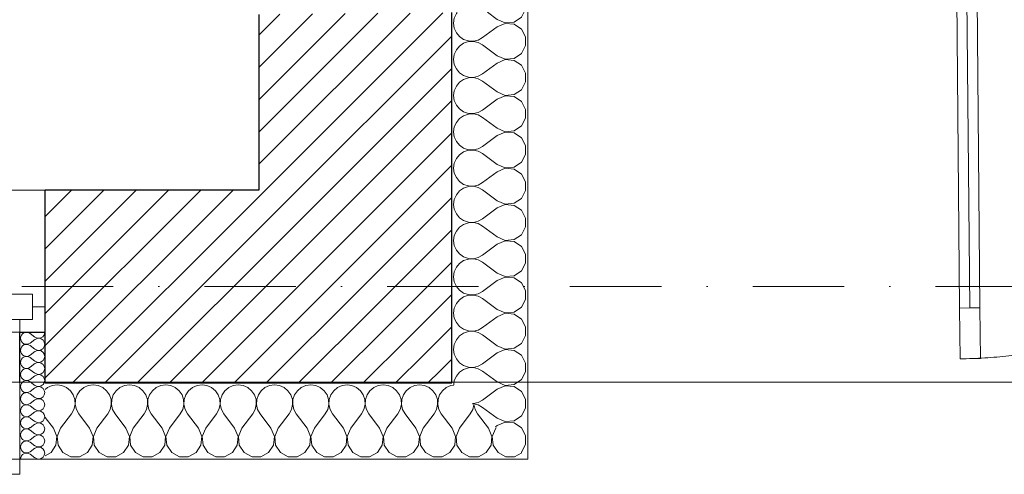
# Model space of a CAD drawing. Header units: millimetres. Extents: x 172139 to 266886, y 89525 to 138225.
# Tile 59 of 72: x 223998 to 225938, y 106825 to 107721. Entities that reach past the tile are written whole.
import ezdxf

# ---------------------------------------------------------------- set-up
doc = ezdxf.new("R2010")
doc.units = ezdxf.units.MM
doc.header["$MEASUREMENT"] = 0
for name, pattern in [('Krawędzie ukryte', [225, 175, -50]), ('Kropki i Kreski', [360, 180, -90, 0, -90]), ('Przerywana', [240, 120, -120])]:
    doc.linetypes.add(name, pattern=pattern)
for name, color, linetype in [('Drzwi ArchiCAD', 7, 'Continuous'), ('Konstrukcja - Siatki mod', 7, 'Continuous'), ('KR_INW', 7, 'Continuous'), ('NAPIS_SODON', 7, 'Continuous'), ('Okna ArchiCADa', 7, 'Continuous')]:
    doc.layers.add(name, color=color, linetype=linetype)
for name, color, linetype, lineweight in [('Drzwi ArchiCAD_Nr_pióra__1', 7, 'Continuous', 13), ('Drzwi ArchiCAD_Nr_pióra__27', 7, 'Continuous', 25), ('KR_INW_Nr_pióra__101', 252, 'Continuous', 5), ('KR_INW_Nr_pióra__27', 7, 'Continuous', 25), ('KR_INW_Nr_pióra__47', 7, 'Continuous', 15), ('NAPIS_SODON_Nr_pióra__1', 7, 'Continuous', 13), ('Okna ArchiCADa_Nr_pióra__1', 7, 'Continuous', 13), ('Okna ArchiCADa_Nr_pióra__27', 7, 'Continuous', 25)]:
    doc.layers.add(name, color=color, linetype=linetype, lineweight=lineweight)
doc.layers.add('Konstrukcja - Siatki mod_Nr_pióra__48', color=7, linetype='Continuous', lineweight=15, true_color=0xa80f02)
doc.layers.add('KR_INW_Nr_pióra__102', color=7, linetype='Continuous', lineweight=5, true_color=0xcccccc)
pattern_1 = [(45, (0, 0), (-31.819804, 31.819804), [])]

# ---------------------------------------------------------------- blocks, each defined once
blk = doc.blocks.new('Strop_1', base_point=(179225, 121523.3))
at = {"layer": 'NAPIS_SODON_Nr_pióra__1', "linetype": 'Continuous', "flags": 128}
blk.add_lwpolyline([(179225, 121523.3), (179225.9, 107003.8), (250898.3, 107008.3), (250897.4, 121527.8)], close=True, dxfattribs=at)
blk = doc.blocks.new('*X160')
at = {"layer": 'KR_INW_Nr_pióra__102', "linetype": 'Continuous'}
for p, q in [((224052.7, 106996.2), (224048.3, 106992.6)), ((224061.7, 107000.2), (224052.7, 106996.2)), ((224071.4, 107001.6), (224061.7, 107000.2)), ((224081.2, 107000.2), (224071.4, 107001.6)), ((224090.2, 106996.2), (224081.2, 107000.2)), ((224097.8, 106989.9), (224090.2, 106996.2)), ((224124.1, 106996.2), (224116.5, 106989.9)), ((224133.1, 107000.2), (224124.1, 106996.2)), ((224142.9, 107001.6), (224133.1, 107000.2)), ((224152.6, 107000.2), (224142.9, 107001.6)), ((224161.6, 106996.2), (224152.6, 107000.2)), ((224169.2, 106989.9), (224161.6, 106996.2)), ((224195.5, 106996.2), (224187.9, 106989.9)), ((224204.5, 107000.2), (224195.5, 106996.2)), ((224214.3, 107001.6), (224204.5, 107000.2)), ((224224, 107000.2), (224214.3, 107001.6)), ((224233.1, 106996.2), (224224, 107000.2)), ((224240.6, 106989.9), (224233.1, 106996.2)), ((224266.9, 106996.2), (224259.4, 106989.9)), ((224276, 107000.2), (224266.9, 106996.2)), ((224285.7, 107001.6), (224276, 107000.2)), ((224295.5, 107000.2), (224285.7, 107001.6)), ((224304.5, 106996.2), (224295.5, 107000.2)), ((224312.1, 106989.9), (224304.5, 106996.2)), ((224338.4, 106996.2), (224330.8, 106989.9)), ((224347.4, 107000.2), (224338.4, 106996.2)), ((224357.1, 107001.6), (224347.4, 107000.2)), ((224366.9, 107000.2), (224357.1, 107001.6)), ((224375.9, 106996.2), (224366.9, 107000.2)), ((224383.5, 106989.9), (224375.9, 106996.2)), ((224409.8, 106996.2), (224402.2, 106989.9)), ((224418.8, 107000.2), (224409.8, 106996.2)), ((224428.6, 107001.6), (224418.8, 107000.2)), ((224438.3, 107000.2), (224428.6, 107001.6)), ((224447.3, 106996.2), (224438.3, 107000.2)), ((224454.9, 106989.9), (224447.3, 106996.2)), ((224481.2, 106996.2), (224473.6, 106989.9)), ((224490.2, 107000.2), (224481.2, 106996.2)), ((224500, 107001.6), (224490.2, 107000.2)), ((224509.8, 107000.2), (224500, 107001.6)), ((224518.8, 106996.2), (224509.8, 107000.2)), ((224526.4, 106989.9), (224518.8, 106996.2)), ((224552.7, 106996.2), (224545.1, 106989.9)), ((224561.7, 107000.2), (224552.7, 106996.2)), ((224571.4, 107001.6), (224561.7, 107000.2)), ((224581.2, 107000.2), (224571.4, 107001.6)), ((224590.2, 106996.2), (224581.2, 107000.2)), ((224597.8, 106989.9), (224590.2, 106996.2)), ((224624.1, 106996.2), (224616.5, 106989.9)), ((224633.1, 107000.2), (224624.1, 106996.2)), ((224642.9, 107001.6), (224633.1, 107000.2)), ((224652.6, 107000.2), (224642.9, 107001.6)), ((224661.6, 106996.2), (224652.6, 107000.2)), ((224669.2, 106989.9), (224661.6, 106996.2)), ((224695.5, 106996.2), (224687.9, 106989.9)), ((224704.5, 107000.2), (224695.5, 106996.2)), ((224714.3, 107001.6), (224704.5, 107000.2)), ((224724, 107000.2), (224714.3, 107001.6)), ((224733.1, 106996.2), (224724, 107000.2)), ((224740.6, 106989.9), (224733.1, 106996.2)), ((224766.9, 106996.2), (224759.4, 106989.9)), ((224776, 107000.2), (224766.9, 106996.2)), ((224785.7, 107001.6), (224776, 107000.2)), ((224795.5, 107000.2), (224785.7, 107001.6)), ((224804.5, 106996.2), (224795.5, 107000.2)), ((224812.1, 106989.9), (224804.5, 106996.2)), ((224838.4, 106996.2), (224830.8, 106989.9)), ((224847.4, 107000.2), (224838.4, 106996.2)), ((224853.4, 107001), (224847.4, 107000.2)), ((224103.4, 106981.8), (224097.8, 106989.9)), ((224106.5, 106972.5), (224103.4, 106981.8)), ((224107, 106962.6), (224106.5, 106972.5)), ((224107.8, 106972.5), (224107.3, 106962.6)), ((224110.9, 106981.8), (224107.8, 106972.5)), ((224116.5, 106989.9), (224110.9, 106981.8)), ((224174.8, 106981.8), (224169.2, 106989.9)), ((224177.9, 106972.5), (224174.8, 106981.8)), ((224178.4, 106962.6), (224177.9, 106972.5)), ((224179.2, 106972.5), (224178.7, 106962.6)), ((224182.3, 106981.8), (224179.2, 106972.5)), ((224187.9, 106989.9), (224182.3, 106981.8)), ((224246.2, 106981.8), (224240.6, 106989.9)), ((224249.4, 106972.5), (224246.2, 106981.8)), ((224249.9, 106962.6), (224249.4, 106972.5)), ((224250.6, 106972.5), (224250.1, 106962.6)), ((224253.8, 106981.8), (224250.6, 106972.5)), ((224259.4, 106989.9), (224253.8, 106981.8)), ((224317.7, 106981.8), (224312.1, 106989.9)), ((224320.8, 106972.5), (224317.7, 106981.8)), ((224321.3, 106962.6), (224320.8, 106972.5)), ((224322.1, 106972.5), (224321.6, 106962.6)), ((224325.2, 106981.8), (224322.1, 106972.5)), ((224330.8, 106989.9), (224325.2, 106981.8)), ((224389.1, 106981.8), (224383.5, 106989.9)), ((224392.2, 106972.5), (224389.1, 106981.8)), ((224392.7, 106962.6), (224392.2, 106972.5)), ((224393.5, 106972.5), (224393, 106962.6)), ((224396.6, 106981.8), (224393.5, 106972.5)), ((224402.2, 106989.9), (224396.6, 106981.8)), ((224460.5, 106981.8), (224454.9, 106989.9)), ((224463.7, 106972.5), (224460.5, 106981.8)), ((224464.1, 106962.6), (224463.7, 106972.5)), ((224464.9, 106972.5), (224464.4, 106962.6)), ((224468.1, 106981.8), (224464.9, 106972.5)), ((224473.6, 106989.9), (224468.1, 106981.8)), ((224531.9, 106981.8), (224526.4, 106989.9)), ((224535.1, 106972.5), (224531.9, 106981.8)), ((224535.6, 106962.6), (224535.1, 106972.5)), ((224536.3, 106972.5), (224535.9, 106962.6)), ((224539.5, 106981.8), (224536.3, 106972.5)), ((224545.1, 106989.9), (224539.5, 106981.8)), ((224603.4, 106981.8), (224597.8, 106989.9)), ((224606.5, 106972.5), (224603.4, 106981.8)), ((224607, 106962.6), (224606.5, 106972.5)), ((224607.8, 106972.5), (224607.3, 106962.6)), ((224610.9, 106981.8), (224607.8, 106972.5)), ((224616.5, 106989.9), (224610.9, 106981.8)), ((224674.8, 106981.8), (224669.2, 106989.9)), ((224677.9, 106972.5), (224674.8, 106981.8)), ((224678.4, 106962.6), (224677.9, 106972.5)), ((224679.2, 106972.5), (224678.7, 106962.6)), ((224682.3, 106981.8), (224679.2, 106972.5)), ((224687.9, 106989.9), (224682.3, 106981.8)), ((224746.2, 106981.8), (224740.6, 106989.9)), ((224749.4, 106972.5), (224746.2, 106981.8)), ((224749.9, 106962.6), (224749.4, 106972.5)), ((224750.6, 106972.5), (224750.1, 106962.6)), ((224753.8, 106981.8), (224750.6, 106972.5)), ((224759.4, 106989.9), (224753.8, 106981.8)), ((224817.7, 106981.8), (224812.1, 106989.9)), ((224820.8, 106972.5), (224817.7, 106981.8)), ((224821.3, 106962.6), (224820.8, 106972.5)), ((224822.1, 106972.5), (224821.6, 106962.6)), ((224825.2, 106981.8), (224822.1, 106972.5)), ((224830.8, 106989.9), (224825.2, 106981.8)), ((224100, 106944.4), (224104.8, 106953.1)), ((224104.8, 106953.1), (224107, 106962.6)), ((224107.3, 106962.6), (224109.5, 106953.1)), ((224109.5, 106953.1), (224114.3, 106944.4)), ((224171.4, 106944.4), (224176.2, 106953.1)), ((224176.2, 106953.1), (224178.4, 106962.6)), ((224178.7, 106962.6), (224180.9, 106953.1)), ((224180.9, 106953.1), (224185.7, 106944.4)), ((224242.9, 106944.4), (224247.6, 106953.1)), ((224247.6, 106953.1), (224249.9, 106962.6)), ((224250.1, 106962.6), (224252.4, 106953.1)), ((224252.4, 106953.1), (224257.1, 106944.4)), ((224314.3, 106944.4), (224319.1, 106953.1)), ((224319.1, 106953.1), (224321.3, 106962.6)), ((224321.6, 106962.6), (224323.8, 106953.1)), ((224323.8, 106953.1), (224328.6, 106944.4)), ((224385.7, 106944.4), (224390.5, 106953.1)), ((224390.5, 106953.1), (224392.7, 106962.6)), ((224393, 106962.6), (224395.2, 106953.1)), ((224395.2, 106953.1), (224400, 106944.4)), ((224457.1, 106944.4), (224461.9, 106953.1)), ((224461.9, 106953.1), (224464.1, 106962.6)), ((224464.4, 106962.6), (224466.7, 106953.1)), ((224466.7, 106953.1), (224471.4, 106944.4)), ((224528.6, 106944.4), (224533.3, 106953.1)), ((224533.3, 106953.1), (224535.6, 106962.6)), ((224535.9, 106962.6), (224538.1, 106953.1)), ((224538.1, 106953.1), (224542.9, 106944.4)), ((224600, 106944.4), (224604.8, 106953.1)), ((224604.8, 106953.1), (224607, 106962.6)), ((224607.3, 106962.6), (224609.5, 106953.1)), ((224609.5, 106953.1), (224614.3, 106944.4)), ((224671.4, 106944.4), (224676.2, 106953.1)), ((224676.2, 106953.1), (224678.4, 106962.6)), ((224678.7, 106962.6), (224680.9, 106953.1)), ((224680.9, 106953.1), (224685.7, 106944.4)), ((224742.9, 106944.4), (224747.6, 106953.1)), ((224747.6, 106953.1), (224749.9, 106962.6)), ((224750.1, 106962.6), (224752.4, 106953.1)), ((224752.4, 106953.1), (224757.1, 106944.4)), ((224814.3, 106944.4), (224819.1, 106953.1)), ((224819.1, 106953.1), (224821.3, 106962.6)), ((224821.6, 106962.6), (224823.8, 106953.1)), ((224823.8, 106953.1), (224828.6, 106944.4)), ((224885.7, 106944.4), (224890.5, 106953.1)), ((224890.5, 106953.1), (224892.5, 106961.9)), ((224893.4, 106961), (224895.2, 106953.1)), ((224895.2, 106953.1), (224900, 106944.4)), ((224064.3, 106915.9), (224048.3, 106937.2)), ((224078.6, 106915.9), (224100, 106944.4)), ((224135.7, 106915.9), (224114.3, 106944.4)), ((224150, 106915.9), (224171.4, 106944.4)), ((224207.1, 106915.9), (224185.7, 106944.4)), ((224221.4, 106915.9), (224242.9, 106944.4)), ((224278.6, 106915.9), (224257.1, 106944.4)), ((224292.9, 106915.9), (224314.3, 106944.4)), ((224350, 106915.9), (224328.6, 106944.4)), ((224364.3, 106915.9), (224385.7, 106944.4)), ((224421.4, 106915.9), (224400, 106944.4)), ((224435.7, 106915.9), (224457.1, 106944.4)), ((224492.9, 106915.9), (224471.4, 106944.4)), ((224507.1, 106915.9), (224528.6, 106944.4)), ((224564.3, 106915.9), (224542.9, 106944.4)), ((224578.6, 106915.9), (224600, 106944.4)), ((224635.7, 106915.9), (224614.3, 106944.4)), ((224650, 106915.9), (224671.4, 106944.4)), ((224707.1, 106915.9), (224685.7, 106944.4)), ((224721.4, 106915.9), (224742.9, 106944.4)), ((224778.6, 106915.9), (224757.1, 106944.4)), ((224792.9, 106915.9), (224814.3, 106944.4)), ((224850, 106915.9), (224828.6, 106944.4)), ((224864.3, 106915.9), (224885.7, 106944.4)), ((224921.4, 106915.9), (224900, 106944.4)), ((224071, 106899.8), (224064.3, 106915.9)), ((224078.6, 106915.9), (224071.8, 106899.8)), ((224142.4, 106899.8), (224135.7, 106915.9)), ((224150, 106915.9), (224143.3, 106899.8)), ((224213.9, 106899.8), (224207.1, 106915.9)), ((224221.4, 106915.9), (224214.7, 106899.8)), ((224285.3, 106899.8), (224278.6, 106915.9)), ((224292.9, 106915.9), (224286.1, 106899.8)), ((224356.7, 106899.8), (224350, 106915.9)), ((224364.3, 106915.9), (224357.6, 106899.8)), ((224428.2, 106899.8), (224421.4, 106915.9)), ((224435.7, 106915.9), (224429, 106899.8)), ((224499.6, 106899.8), (224492.9, 106915.9)), ((224507.1, 106915.9), (224500.4, 106899.8)), ((224571, 106899.8), (224564.3, 106915.9)), ((224578.6, 106915.9), (224571.8, 106899.8)), ((224642.4, 106899.8), (224635.7, 106915.9)), ((224650, 106915.9), (224643.3, 106899.8)), ((224713.9, 106899.8), (224707.1, 106915.9)), ((224721.4, 106915.9), (224714.7, 106899.8)), ((224785.3, 106899.8), (224778.6, 106915.9)), ((224792.9, 106915.9), (224786.1, 106899.8)), ((224856.7, 106899.8), (224850, 106915.9)), ((224864.3, 106915.9), (224857.6, 106899.8)), ((224928.2, 106899.8), (224921.4, 106915.9)), ((224935.7, 106915.9), (224929, 106899.8)), ((224935.7, 106915.9), (224936.9, 106917.5)), ((224069.4, 106882.5), (224071, 106899.8)), ((224071.8, 106899.8), (224073.5, 106882.5)), ((224140.8, 106882.5), (224142.4, 106899.8)), ((224143.3, 106899.8), (224144.9, 106882.5)), ((224212.2, 106882.5), (224213.9, 106899.8)), ((224214.7, 106899.8), (224216.3, 106882.5)), ((224283.7, 106882.5), (224285.3, 106899.8)), ((224286.1, 106899.8), (224287.8, 106882.5)), ((224355.1, 106882.5), (224356.7, 106899.8)), ((224357.6, 106899.8), (224359.2, 106882.5)), ((224426.5, 106882.5), (224428.2, 106899.8)), ((224429, 106899.8), (224430.6, 106882.5)), ((224497.9, 106882.5), (224499.6, 106899.8)), ((224500.4, 106899.8), (224502.1, 106882.5)), ((224569.4, 106882.5), (224571, 106899.8)), ((224571.8, 106899.8), (224573.5, 106882.5)), ((224640.8, 106882.5), (224642.4, 106899.8)), ((224643.3, 106899.8), (224644.9, 106882.5)), ((224712.2, 106882.5), (224713.9, 106899.8)), ((224714.7, 106899.8), (224716.3, 106882.5)), ((224783.7, 106882.5), (224785.3, 106899.8)), ((224786.1, 106899.8), (224787.8, 106882.5)), ((224855.1, 106882.5), (224856.7, 106899.8)), ((224857.6, 106899.8), (224859.2, 106882.5)), ((224926.5, 106882.5), (224928.2, 106899.8)), ((224929, 106899.8), (224930.6, 106882.5)), ((224059.7, 106868), (224069.4, 106882.5)), ((224073.5, 106882.5), (224083.1, 106868)), ((224131.2, 106868), (224140.8, 106882.5)), ((224144.9, 106882.5), (224154.5, 106868)), ((224202.6, 106868), (224212.2, 106882.5)), ((224216.3, 106882.5), (224226, 106868)), ((224274, 106868), (224283.7, 106882.5)), ((224287.8, 106882.5), (224297.4, 106868)), ((224345.5, 106868), (224355.1, 106882.5)), ((224359.2, 106882.5), (224368.8, 106868)), ((224416.9, 106868), (224426.5, 106882.5)), ((224430.6, 106882.5), (224440.3, 106868)), ((224488.3, 106868), (224497.9, 106882.5)), ((224502.1, 106882.5), (224511.7, 106868)), ((224559.7, 106868), (224569.4, 106882.5)), ((224573.5, 106882.5), (224583.1, 106868)), ((224631.2, 106868), (224640.8, 106882.5)), ((224644.9, 106882.5), (224654.5, 106868)), ((224702.6, 106868), (224712.2, 106882.5)), ((224716.3, 106882.5), (224726, 106868)), ((224774, 106868), (224783.7, 106882.5)), ((224787.8, 106882.5), (224797.4, 106868)), ((224845.5, 106868), (224855.1, 106882.5)), ((224859.2, 106882.5), (224868.8, 106868)), ((224916.9, 106868), (224926.5, 106882.5)), ((224930.6, 106882.5), (224940.3, 106868)), ((224048.3, 106861.8), (224059.7, 106868)), ((224083.1, 106868), (224098.4, 106859.8)), ((224098.4, 106859.8), (224115.8, 106859.8)), ((224115.8, 106859.8), (224131.2, 106868)), ((224154.5, 106868), (224169.9, 106859.8)), ((224169.9, 106859.8), (224187.3, 106859.8)), ((224187.3, 106859.8), (224202.6, 106868)), ((224226, 106868), (224241.3, 106859.8)), ((224241.3, 106859.8), (224258.7, 106859.8)), ((224258.7, 106859.8), (224274, 106868)), ((224297.4, 106868), (224312.7, 106859.8)), ((224312.7, 106859.8), (224330.1, 106859.8)), ((224330.1, 106859.8), (224345.5, 106868)), ((224368.8, 106868), (224384.2, 106859.8)), ((224384.2, 106859.8), (224401.6, 106859.8)), ((224401.6, 106859.8), (224416.9, 106868)), ((224440.3, 106868), (224455.6, 106859.8)), ((224455.6, 106859.8), (224473, 106859.8)), ((224473, 106859.8), (224488.3, 106868)), ((224511.7, 106868), (224527, 106859.8)), ((224527, 106859.8), (224544.4, 106859.8)), ((224544.4, 106859.8), (224559.7, 106868)), ((224583.1, 106868), (224598.4, 106859.8)), ((224598.4, 106859.8), (224615.8, 106859.8)), ((224615.8, 106859.8), (224631.2, 106868)), ((224654.5, 106868), (224669.9, 106859.8)), ((224669.9, 106859.8), (224687.3, 106859.8)), ((224687.3, 106859.8), (224702.6, 106868)), ((224726, 106868), (224741.3, 106859.8)), ((224741.3, 106859.8), (224758.7, 106859.8)), ((224758.7, 106859.8), (224774, 106868)), ((224797.4, 106868), (224812.7, 106859.8)), ((224812.7, 106859.8), (224830.1, 106859.8)), ((224830.1, 106859.8), (224845.5, 106868)), ((224868.8, 106868), (224884.2, 106859.8)), ((224884.2, 106859.8), (224901.6, 106859.8)), ((224901.6, 106859.8), (224916.9, 106868)), ((224940.3, 106868), (224955.6, 106859.8)), ((224955.6, 106859.8), (224973, 106859.8)), ((224973, 106859.8), (224987.1, 106867.3))]:
    blk.add_line(p, q, dxfattribs=at)
blk = doc.blocks.new('*X204')
at = {"layer": 'KR_INW_Nr_pióra__102', "linetype": 'Continuous'}
for p, q in [((224028, 107095.6), (224018.5, 107102.8)), ((224028, 107090.9), (224018.5, 107083.7)), ((224028, 107071.8), (224018.5, 107079)), ((224028, 107067), (224018.5, 107059.9)), ((224028, 107048), (224018.5, 107055.1)), ((224028, 107043.2), (224018.5, 107036.1)), ((224028, 107024.2), (224018.5, 107031.3)), ((224028, 107019.4), (224018.5, 107012.3)), ((224028, 107000.4), (224018.5, 107007.5)), ((224028, 106995.6), (224018.5, 106988.5)), ((224028, 106976.6), (224018.5, 106983.7)), ((224028, 106971.8), (224018.5, 106964.7)), ((224028, 106952.8), (224018.5, 106959.9)), ((224028, 106948), (224018.5, 106940.9)), ((224028, 106929), (224018.5, 106936.1)), ((224028, 106924.2), (224018.5, 106917)), ((224028, 106905.1), (224018.5, 106912.3)), ((224028, 106900.4), (224018.5, 106893.2)), ((224028, 106881.3), (224018.5, 106888.5)), ((224028, 106876.6), (224018.5, 106869.4)), ((224028, 106857.5), (224018.5, 106864.7))]:
    blk.add_line(p, q, dxfattribs=at)
for centre, start, end in [((224011.3, 107093.2), 53.1301, 180), ((224011.3, 107093.2), 180, 306.8699), ((224035.2, 107105.1), 233.1301, 0), ((224035.2, 107081.3), 233.1301, 126.8699), ((224011.3, 107069.4), 53.1301, 180), ((224011.3, 107069.4), 180, 306.8699), ((224035.2, 107057.5), 233.1301, 126.8699), ((224011.3, 107045.6), 53.1301, 180), ((224011.3, 107045.6), 180, 306.8699), ((224011.3, 107021.8), 53.1301, 180), ((224035.2, 107033.7), 233.1301, 126.8699), ((224011.3, 107021.8), 180, 306.8699), ((224011.3, 106998), 53.1301, 180), ((224035.2, 107009.9), 233.1301, 126.8699), ((224011.3, 106998), 180, 306.8699), ((224035.2, 106986.1), 233.1301, 126.8699), ((224011.3, 106974.2), 53.1301, 180), ((224011.3, 106974.2), 180, 306.8699), ((224035.2, 106962.3), 233.1301, 126.8699), ((224011.3, 106950.4), 53.1301, 180), ((224011.3, 106950.4), 180, 306.8699), ((224011.3, 106926.6), 53.1301, 180), ((224035.2, 106938.5), 233.1301, 126.8699), ((224011.3, 106926.6), 180, 306.8699), ((224011.3, 106902.8), 53.1301, 180), ((224035.2, 106914.7), 233.1301, 126.8699), ((224011.3, 106902.8), 180, 306.8699), ((224035.2, 106890.9), 233.1301, 126.8699), ((224011.3, 106879), 53.1301, 180), ((224011.3, 106879), 180, 306.8699), ((224035.2, 106867), 233.1301, 126.8699), ((224011.3, 106855.1), 53.1301, 180)]:
    blk.add_arc(centre, 11.9, start, end, dxfattribs=at)
blk = doc.blocks.new('Okno dwuskrzydłowe 19_5')
at = {"layer": 'Okna ArchiCADa_Nr_pióra__1', "linetype": 'Continuous'}
for p, q in [((-566.8, 230), (566.8, 230)), ((-541.8, 25), (-491.8, 25)), ((-541.8, -25), (-541.8, 25)), ((-491.8, 25), (-50, 25)), ((-491.8, 25), (-491.8, -25)), ((-491.8, 25), (-50, 25)), ((-50, -25), (-50, 25)), ((-50, 25), (0, 25)), ((0, 25), (0, -25)), ((0, 25), (50, 25)), ((0, -25), (0, 25)), ((50, 25), (491.8, 25)), ((50, 25), (50, -25)), ((50, 25), (491.8, 25)), ((491.8, -25), (491.8, 25)), ((491.8, 25), (541.8, 25)), ((541.8, 25), (541.8, -25)), ((-566.8, 0), (-541.8, 0)), ((-541.8, 0), (-541.8, -25)), ((-491.8, 0), (-50, 0)), ((50, 0), (491.8, 0)), ((541.8, -25), (541.8, 0)), ((541.8, 0), (566.8, 0)), ((-541.8, -25), (-516.8, -25)), ((-491.8, -25), (-541.8, -25)), ((-516.8, -25), (-516.8, -50)), ((-50, -25), (-491.8, -25)), ((0, -25), (-50, -25)), ((50, -25), (0, -25)), ((491.8, -25), (50, -25)), ((541.8, -25), (491.8, -25)), ((516.8, -50), (516.8, -25)), ((516.8, -25), (541.8, -25)), ((-516.8, -50), (-566.8, -50)), ((0, -50), (-516.8, -50)), ((516.8, -50), (0, -50)), ((566.8, -50), (516.8, -50)), ((-516.8, -300), (-516.8, -330)), ((516.8, -330), (516.8, -300)), ((-516.8, -330), (516.8, -330))]:
    blk.add_line(p, q, dxfattribs=at)
at = {"layer": 'Okna ArchiCADa_Nr_pióra__1', "linetype": 'Przerywana'}
blk.add_line((-516.8, -300), (516.8, -300), dxfattribs=at)
at = {"layer": 'Okna ArchiCADa_Nr_pióra__27', "linetype": 'Continuous'}
for p, q in [((-566.8, -50), (-566.8, 0)), ((566.8, -50), (566.8, 0)), ((-516.8, -50), (-566.8, -50)), ((516.8, -50), (566.8, -50))]:
    blk.add_line(p, q, dxfattribs=at)
blk = doc.blocks.new('Ściana_3', base_point=(179075.1, 106855.1))
at = {"layer": 'KR_INW_Nr_pióra__101', "linetype": 'Continuous'}
h = blk.add_hatch(dxfattribs=at)
h.set_pattern_fill('Cegła_licówka', color=256, style=0, pattern_type=2)
h.set_pattern_definition(pattern_1)
h.paths.add_polyline_path([(224048.3, 107155.1), (224048.3, 107105.1), (224048.3, 107005.1), (224849.3, 107005.1), (224469.3, 107385.1), (224048.3, 107385.1)])
at = {"layer": 'KR_INW_Nr_pióra__27', "linetype": 'Continuous'}
for p, q in [((224048.3, 107155.1), (224048.3, 107385.1)), ((224048.3, 107105.1), (224048.3, 107155.1)), ((223998.3, 107005.1), (223998.3, 107105.1)), ((223998.3, 107105.1), (224048.3, 107105.1)), ((224048.3, 107005.1), (224048.3, 107105.1)), ((224048.3, 107005.1), (224849.3, 107005.1))]:
    blk.add_line(p, q, dxfattribs=at)
at = {"layer": 'KR_INW_Nr_pióra__27', "linetype": 'Continuous', "flags": 128}
blk.add_lwpolyline([(224469.3, 107385.1), (224048.3, 107385.1)], dxfattribs=at)
at = {"layer": 'KR_INW_Nr_pióra__47', "linetype": 'Continuous'}
for p, q in [((224048.3, 107105.1), (223998.3, 107105.1)), ((223998.3, 107105.1), (223998.3, 106855.1)), ((223998.3, 106855.1), (223998.3, 107005.1)), ((224048.3, 106855.1), (223998.3, 106855.1))]:
    blk.add_line(p, q, dxfattribs=at)
at = {"layer": 'KR_INW_Nr_pióra__47', "linetype": 'Continuous', "flags": 128}
blk.add_lwpolyline([(224048.3, 106855.1), (224999.3, 106855.1)], dxfattribs=at)
at = {"layer": 'KR_INW'}
for name in ['*X204', '*X160']:
    blk.add_blockref(name, (0, 0), dxfattribs=at)
at = {"layer": 'Okna ArchiCADa', "color": 21, "linetype": 'Continuous', "lineweight": 13, "true_color": 0xff9955, "zscale": 1000}
blk.add_blockref('Okno dwuskrzydłowe 19_5', (223481.5, 107155.1), dxfattribs=at)
blk = doc.blocks.new('Drzwi podwójne_ asymetryczne 19_2')
at = {"layer": 'Drzwi ArchiCAD_Nr_pióra__1', "linetype": 'Continuous'}
for p, q in [((-620.7, 941.5), (-620.7, 841.5)), ((-580.7, 941.5), (-620.7, 941.5)), ((-580.7, 841.5), (-580.7, 941.5)), ((-620.7, 841.5), (-620.7, 100)), ((-600.7, 841.5), (-620.7, 841.5)), ((-620.7, 841.5), (-580.7, 841.5)), ((-600.7, 100), (-600.7, 841.5)), ((-600.7, 841.5), (-600.7, 100)), ((-580.7, 841.5), (-600.7, 841.5)), ((-600.7, 841.5), (-600.7, 100)), ((-580.7, 100), (-580.7, 841.5)), ((580.7, 200), (580.7, 300)), ((580.7, 300), (620.7, 300)), ((620.7, 300), (620.7, 200)), ((580.7, 200), (600.7, 200)), ((580.7, 100), (580.7, 200)), ((620.7, 200), (580.7, 200)), ((600.7, 200), (620.7, 200)), ((600.7, 100), (600.7, 200)), ((600.7, 200), (600.7, 100)), ((600.7, 200), (600.7, 100)), ((620.7, 200), (620.7, 100)), ((-620.7, 100), (-600.7, 100)), ((-580.7, 100), (-620.7, 100)), ((-620.7, 100), (-620.7, 0)), ((-600.7, 100), (-580.7, 100)), ((-580.7, 0), (-580.7, 100)), ((600.7, 100), (580.7, 100)), ((580.7, 0), (580.7, 100)), ((580.7, 100), (620.7, 100)), ((620.7, 100), (600.7, 100)), ((620.7, 100), (620.7, 0)), ((-620.7, 0), (-648.7, 0)), ((-648.7, 0), (-648.7, -115)), ((-620.7, -40), (-620.7, 0)), ((-620.7, 0), (-580.7, 0)), ((620.7, 0), (580.7, 0)), ((648.7, 0), (620.7, 0)), ((620.7, 0), (620.7, -40)), ((648.7, -115), (648.7, 0)), ((-608.7, -40), (-620.7, -40)), ((-608.7, -115), (-608.7, -40)), ((620.7, -40), (608.7, -40)), ((608.7, -40), (608.7, -115)), ((-648.7, -115), (-608.7, -115)), ((608.7, -115), (648.7, -115))]:
    blk.add_line(p, q, dxfattribs=at)
at = {"layer": 'Drzwi ArchiCAD_Nr_pióra__1', "linetype": 'Krawędzie ukryte'}
for centre, radius, start, end in [((-620.7, 0), 941.5, 0, 90), ((620.7, 0), 300, 90, 180)]:
    blk.add_arc(centre, radius, start, end, dxfattribs=at)
at = {"layer": 'Drzwi ArchiCAD_Nr_pióra__27', "linetype": 'Continuous'}
for p, q in [((-648.7, 0), (-648.7, -115)), ((648.7, 0), (648.7, -115))]:
    blk.add_line(p, q, dxfattribs=at)
blk = doc.blocks.new('Ściana_58', base_point=(224469.3, 107731.5))
at = {"layer": 'Drzwi ArchiCAD', "linetype": 'Continuous', "xscale": -1, "zscale": 1000, "rotation": 180.5318583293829}
blk.add_blockref('Drzwi podwójne_ asymetryczne 19_2', (226462.7, 108000), dxfattribs=at)
blk = doc.blocks.new('*X351')
at = {"layer": 'KR_INW_Nr_pióra__102', "linetype": 'Continuous'}
for p, q in [((224858.2, 107733.1), (224854.2, 107724)), ((224859.9, 107735.1), (224858.2, 107733.1)), ((224938.5, 107721.4), (224919.5, 107735.7)), ((224986.4, 107726), (224992, 107736.4)), ((224854.2, 107724), (224852.8, 107714.3)), ((224852.8, 107714.3), (224854.2, 107704.5)), ((224938.5, 107721.4), (224954.6, 107714.7)), ((224954.6, 107713.9), (224938.5, 107707.1)), ((224954.6, 107714.7), (224971.9, 107716.3)), ((224971.9, 107712.2), (224954.6, 107713.9)), ((224971.9, 107716.3), (224986.4, 107726)), ((224986.4, 107702.6), (224971.9, 107712.2)), ((224854.2, 107704.5), (224858.2, 107695.5)), ((224858.2, 107695.5), (224864.5, 107687.9)), ((224938.5, 107707.1), (224910, 107685.7)), ((224994.6, 107687.3), (224986.4, 107702.6)), ((224864.5, 107687.9), (224872.6, 107682.3)), ((224872.6, 107674.8), (224864.5, 107669.2)), ((224872.6, 107682.3), (224881.9, 107679.2)), ((224881.9, 107677.9), (224872.6, 107674.8)), ((224881.9, 107679.2), (224891.8, 107678.7)), ((224891.8, 107678.4), (224881.9, 107677.9)), ((224891.8, 107678.7), (224901.3, 107680.9)), ((224901.3, 107676.2), (224891.8, 107678.4)), ((224901.3, 107680.9), (224910, 107685.7)), ((224910, 107671.4), (224901.3, 107676.2)), ((224938.5, 107650), (224910, 107671.4)), ((224986.4, 107654.5), (224994.6, 107669.9)), ((224994.6, 107669.9), (224994.6, 107687.3)), ((224854.2, 107652.6), (224852.8, 107642.9)), ((224858.2, 107661.6), (224854.2, 107652.6)), ((224864.5, 107669.2), (224858.2, 107661.6)), ((224938.5, 107650), (224954.6, 107643.3)), ((224971.9, 107644.9), (224986.4, 107654.5)), ((224852.8, 107642.9), (224854.2, 107633.1)), ((224854.2, 107633.1), (224858.2, 107624.1)), ((224938.5, 107635.7), (224910, 107614.3)), ((224954.6, 107642.4), (224938.5, 107635.7)), ((224954.6, 107643.3), (224971.9, 107644.9)), ((224971.9, 107640.8), (224954.6, 107642.4)), ((224986.4, 107631.2), (224971.9, 107640.8)), ((224994.6, 107615.8), (224986.4, 107631.2)), ((224858.2, 107624.1), (224864.5, 107616.5)), ((224864.5, 107616.5), (224872.6, 107610.9)), ((224901.3, 107609.5), (224910, 107614.3)), ((224994.6, 107598.4), (224994.6, 107615.8)), ((224864.5, 107597.8), (224858.2, 107590.2)), ((224872.6, 107603.4), (224864.5, 107597.8)), ((224872.6, 107610.9), (224881.9, 107607.8)), ((224881.9, 107606.5), (224872.6, 107603.4)), ((224881.9, 107607.8), (224891.8, 107607.3)), ((224891.8, 107607), (224881.9, 107606.5)), ((224891.8, 107607.3), (224901.3, 107609.5)), ((224901.3, 107604.8), (224891.8, 107607)), ((224910, 107600), (224901.3, 107604.8)), ((224938.5, 107578.6), (224910, 107600)), ((224986.4, 107583.1), (224994.6, 107598.4)), ((224854.2, 107581.2), (224852.8, 107571.4)), ((224858.2, 107590.2), (224854.2, 107581.2)), ((224938.5, 107578.6), (224954.6, 107571.8)), ((224954.6, 107571.8), (224971.9, 107573.5)), ((224971.9, 107573.5), (224986.4, 107583.1)), ((224852.8, 107571.4), (224854.2, 107561.7)), ((224854.2, 107561.7), (224858.2, 107552.7)), ((224938.5, 107564.3), (224910, 107542.9)), ((224954.6, 107571), (224938.5, 107564.3)), ((224971.9, 107569.4), (224954.6, 107571)), ((224986.4, 107559.7), (224971.9, 107569.4)), ((224994.6, 107544.4), (224986.4, 107559.7)), ((224858.2, 107552.7), (224864.5, 107545.1)), ((224864.5, 107545.1), (224872.6, 107539.5)), ((224872.6, 107539.5), (224881.9, 107536.3)), ((224881.9, 107535.1), (224872.6, 107531.9)), ((224881.9, 107536.3), (224891.8, 107535.9)), ((224891.8, 107535.6), (224881.9, 107535.1)), ((224891.8, 107535.9), (224901.3, 107538.1)), ((224901.3, 107533.3), (224891.8, 107535.6)), ((224901.3, 107538.1), (224910, 107542.9)), ((224994.6, 107527), (224994.6, 107544.4)), ((224858.2, 107518.8), (224854.2, 107509.8)), ((224864.5, 107526.4), (224858.2, 107518.8)), ((224872.6, 107531.9), (224864.5, 107526.4)), ((224910, 107528.6), (224901.3, 107533.3)), ((224938.5, 107507.1), (224910, 107528.6)), ((224986.4, 107511.7), (224994.6, 107527)), ((224854.2, 107509.8), (224852.8, 107500)), ((224852.8, 107500), (224854.2, 107490.2)), ((224938.5, 107507.1), (224954.6, 107500.4)), ((224954.6, 107499.6), (224938.5, 107492.9)), ((224954.6, 107500.4), (224971.9, 107502.1)), ((224971.9, 107497.9), (224954.6, 107499.6)), ((224971.9, 107502.1), (224986.4, 107511.7)), ((224986.4, 107488.3), (224971.9, 107497.9)), ((224854.2, 107490.2), (224858.2, 107481.2)), ((224858.2, 107481.2), (224864.5, 107473.6)), ((224938.5, 107492.9), (224910, 107471.4)), ((224994.6, 107473), (224986.4, 107488.3)), ((224864.5, 107473.6), (224872.6, 107468.1)), ((224872.6, 107460.5), (224864.5, 107454.9)), ((224872.6, 107468.1), (224881.9, 107464.9)), ((224881.9, 107463.7), (224872.6, 107460.5)), ((224881.9, 107464.9), (224891.8, 107464.4)), ((224891.8, 107464.1), (224881.9, 107463.7)), ((224891.8, 107464.4), (224901.3, 107466.7)), ((224901.3, 107461.9), (224891.8, 107464.1)), ((224901.3, 107466.7), (224910, 107471.4)), ((224910, 107457.1), (224901.3, 107461.9)), ((224938.5, 107435.7), (224910, 107457.1)), ((224994.6, 107455.6), (224994.6, 107473)), ((224854.2, 107438.3), (224852.8, 107428.6)), ((224858.2, 107447.3), (224854.2, 107438.3)), ((224864.5, 107454.9), (224858.2, 107447.3)), ((224971.9, 107430.6), (224986.4, 107440.3)), ((224986.4, 107440.3), (224994.6, 107455.6)), ((224852.8, 107428.6), (224854.2, 107418.8)), ((224854.2, 107418.8), (224858.2, 107409.8)), ((224938.5, 107421.4), (224910, 107400)), ((224938.5, 107435.7), (224954.6, 107429)), ((224954.6, 107428.2), (224938.5, 107421.4)), ((224954.6, 107429), (224971.9, 107430.6)), ((224971.9, 107426.5), (224954.6, 107428.2)), ((224986.4, 107416.9), (224971.9, 107426.5)), ((224858.2, 107409.8), (224864.5, 107402.2)), ((224864.5, 107402.2), (224872.6, 107396.6)), ((224901.3, 107395.2), (224910, 107400)), ((224994.6, 107401.6), (224986.4, 107416.9)), ((224994.6, 107384.2), (224994.6, 107401.6)), ((224864.5, 107383.5), (224858.2, 107375.9)), ((224872.6, 107389.1), (224864.5, 107383.5)), ((224872.6, 107396.6), (224881.9, 107393.5)), ((224881.9, 107392.2), (224872.6, 107389.1)), ((224881.9, 107393.5), (224891.8, 107393)), ((224891.8, 107392.7), (224881.9, 107392.2)), ((224891.8, 107393), (224901.3, 107395.2)), ((224901.3, 107390.5), (224891.8, 107392.7)), ((224910, 107385.7), (224901.3, 107390.5)), ((224938.5, 107364.3), (224910, 107385.7)), ((224986.4, 107368.8), (224994.6, 107384.2)), ((224854.2, 107366.9), (224852.8, 107357.1)), ((224858.2, 107375.9), (224854.2, 107366.9)), ((224938.5, 107364.3), (224954.6, 107357.6)), ((224954.6, 107357.6), (224971.9, 107359.2)), ((224971.9, 107359.2), (224986.4, 107368.8)), ((224852.8, 107357.1), (224854.2, 107347.4)), ((224854.2, 107347.4), (224858.2, 107338.4)), ((224938.5, 107350), (224910, 107328.6)), ((224954.6, 107356.7), (224938.5, 107350)), ((224971.9, 107355.1), (224954.6, 107356.7)), ((224986.4, 107345.5), (224971.9, 107355.1)), ((224994.6, 107330.1), (224986.4, 107345.5)), ((224858.2, 107338.4), (224864.5, 107330.8)), ((224864.5, 107330.8), (224872.6, 107325.2)), ((224872.6, 107325.2), (224881.9, 107322.1)), ((224881.9, 107320.8), (224872.6, 107317.7)), ((224881.9, 107322.1), (224891.8, 107321.6)), ((224891.8, 107321.3), (224881.9, 107320.8)), ((224891.8, 107321.6), (224901.3, 107323.8)), ((224901.3, 107319.1), (224891.8, 107321.3)), ((224901.3, 107323.8), (224910, 107328.6)), ((224994.6, 107312.7), (224994.6, 107330.1)), ((224858.2, 107304.5), (224854.2, 107295.5)), ((224864.5, 107312.1), (224858.2, 107304.5)), ((224872.6, 107317.7), (224864.5, 107312.1)), ((224910, 107314.3), (224901.3, 107319.1)), ((224938.5, 107292.9), (224910, 107314.3)), ((224986.4, 107297.4), (224994.6, 107312.7)), ((224854.2, 107295.5), (224852.8, 107285.7)), ((224852.8, 107285.7), (224854.2, 107276)), ((224938.5, 107292.9), (224954.6, 107286.1)), ((224954.6, 107285.3), (224938.5, 107278.6)), ((224954.6, 107286.1), (224971.9, 107287.8)), ((224971.9, 107283.7), (224954.6, 107285.3)), ((224971.9, 107287.8), (224986.4, 107297.4)), ((224986.4, 107274), (224971.9, 107283.7)), ((224854.2, 107276), (224858.2, 107266.9)), ((224858.2, 107266.9), (224864.5, 107259.4)), ((224938.5, 107278.6), (224910, 107257.1)), ((224994.6, 107258.7), (224986.4, 107274)), ((224864.5, 107259.4), (224872.6, 107253.8)), ((224872.6, 107246.2), (224864.5, 107240.6)), ((224872.6, 107253.8), (224881.9, 107250.6)), ((224881.9, 107249.4), (224872.6, 107246.2)), ((224881.9, 107250.6), (224891.8, 107250.1)), ((224891.8, 107249.9), (224881.9, 107249.4)), ((224891.8, 107250.1), (224901.3, 107252.4)), ((224901.3, 107247.6), (224891.8, 107249.9)), ((224901.3, 107252.4), (224910, 107257.1)), ((224910, 107242.9), (224901.3, 107247.6)), ((224938.5, 107221.4), (224910, 107242.9)), ((224994.6, 107241.3), (224994.6, 107258.7)), ((224854.2, 107224), (224852.8, 107214.3)), ((224858.2, 107233.1), (224854.2, 107224)), ((224864.5, 107240.6), (224858.2, 107233.1)), ((224971.9, 107216.3), (224986.4, 107226)), ((224986.4, 107226), (224994.6, 107241.3)), ((224852.8, 107214.3), (224854.2, 107204.5)), ((224854.2, 107204.5), (224858.2, 107195.5)), ((224938.5, 107207.1), (224910, 107185.7)), ((224938.5, 107221.4), (224954.6, 107214.7)), ((224954.6, 107213.9), (224938.5, 107207.1)), ((224954.6, 107214.7), (224971.9, 107216.3)), ((224971.9, 107212.2), (224954.6, 107213.9)), ((224986.4, 107202.6), (224971.9, 107212.2)), ((224858.2, 107195.5), (224864.5, 107187.9)), ((224864.5, 107187.9), (224872.6, 107182.3)), ((224901.3, 107180.9), (224910, 107185.7)), ((224994.6, 107187.3), (224986.4, 107202.6)), ((224994.6, 107169.9), (224994.6, 107187.3)), ((224864.5, 107169.2), (224858.2, 107161.6)), ((224872.6, 107174.8), (224864.5, 107169.2)), ((224872.6, 107182.3), (224881.9, 107179.2)), ((224881.9, 107177.9), (224872.6, 107174.8)), ((224881.9, 107179.2), (224891.8, 107178.7)), ((224891.8, 107178.4), (224881.9, 107177.9)), ((224891.8, 107178.7), (224901.3, 107180.9)), ((224901.3, 107176.2), (224891.8, 107178.4)), ((224910, 107171.4), (224901.3, 107176.2)), ((224938.5, 107150), (224910, 107171.4)), ((224986.4, 107154.5), (224994.6, 107169.9)), ((224854.2, 107152.6), (224852.8, 107142.9)), ((224858.2, 107161.6), (224854.2, 107152.6)), ((224938.5, 107150), (224954.6, 107143.3)), ((224971.9, 107144.9), (224986.4, 107154.5)), ((224852.8, 107142.9), (224854.2, 107133.1)), ((224854.2, 107133.1), (224858.2, 107124.1)), ((224938.5, 107135.7), (224910, 107114.3)), ((224954.6, 107142.4), (224938.5, 107135.7)), ((224954.6, 107143.3), (224971.9, 107144.9)), ((224971.9, 107140.8), (224954.6, 107142.4)), ((224986.4, 107131.2), (224971.9, 107140.8)), ((224994.6, 107115.8), (224986.4, 107131.2)), ((224858.2, 107124.1), (224864.5, 107116.5)), ((224864.5, 107116.5), (224872.6, 107110.9)), ((224872.6, 107110.9), (224881.9, 107107.8)), ((224881.9, 107107.8), (224891.8, 107107.3)), ((224891.8, 107107), (224881.9, 107106.5)), ((224891.8, 107107.3), (224901.3, 107109.5)), ((224901.3, 107104.8), (224891.8, 107107)), ((224901.3, 107109.5), (224910, 107114.3)), ((224994.6, 107098.4), (224994.6, 107115.8)), ((224858.2, 107090.2), (224854.2, 107081.2)), ((224864.5, 107097.8), (224858.2, 107090.2)), ((224872.6, 107103.4), (224864.5, 107097.8)), ((224881.9, 107106.5), (224872.6, 107103.4)), ((224910, 107100), (224901.3, 107104.8)), ((224938.5, 107078.6), (224910, 107100)), ((224986.4, 107083.1), (224994.6, 107098.4)), ((224854.2, 107081.2), (224852.8, 107071.4)), ((224852.8, 107071.4), (224854.2, 107061.7)), ((224938.5, 107078.6), (224954.6, 107071.8)), ((224954.6, 107071), (224938.5, 107064.3)), ((224954.6, 107071.8), (224971.9, 107073.5)), ((224971.9, 107069.4), (224954.6, 107071)), ((224971.9, 107073.5), (224986.4, 107083.1)), ((224986.4, 107059.7), (224971.9, 107069.4)), ((224854.2, 107061.7), (224858.2, 107052.7)), ((224858.2, 107052.7), (224864.5, 107045.1)), ((224938.5, 107064.3), (224910, 107042.9)), ((224994.6, 107044.4), (224986.4, 107059.7)), ((224864.5, 107045.1), (224872.6, 107039.5)), ((224872.6, 107031.9), (224864.5, 107026.4)), ((224872.6, 107039.5), (224881.9, 107036.3)), ((224881.9, 107035.1), (224872.6, 107031.9)), ((224881.9, 107036.3), (224891.8, 107035.9)), ((224891.8, 107035.6), (224881.9, 107035.1)), ((224891.8, 107035.9), (224901.3, 107038.1)), ((224901.3, 107033.3), (224891.8, 107035.6)), ((224901.3, 107038.1), (224910, 107042.9)), ((224910, 107028.6), (224901.3, 107033.3)), ((224994.6, 107027), (224994.6, 107044.4)), ((224854.2, 107009.8), (224853, 107001.4)), ((224858.2, 107018.8), (224854.2, 107009.8)), ((224864.5, 107026.4), (224858.2, 107018.8)), ((224938.5, 107007.1), (224910, 107028.6)), ((224971.9, 107002.1), (224986.4, 107011.7)), ((224986.4, 107011.7), (224994.6, 107027)), ((224938.5, 106992.9), (224910, 106971.4)), ((224938.5, 107007.1), (224954.6, 107000.4)), ((224954.6, 106999.6), (224938.5, 106992.9)), ((224954.6, 107000.4), (224971.9, 107002.1)), ((224971.9, 106997.9), (224954.6, 106999.6)), ((224986.4, 106988.3), (224971.9, 106997.9)), ((224901.3, 106966.7), (224910, 106971.4)), ((224994.6, 106973), (224986.4, 106988.3)), ((224994.6, 106955.6), (224994.6, 106973)), ((224889.9, 106964.5), (224891.8, 106964.4)), ((224891.8, 106964.1), (224890.3, 106964.1)), ((224891.8, 106964.4), (224901.3, 106966.7)), ((224901.3, 106961.9), (224891.8, 106964.1)), ((224910, 106957.1), (224901.3, 106961.9)), ((224938.5, 106935.7), (224910, 106957.1)), ((224986.4, 106940.3), (224994.6, 106955.6)), ((224938.5, 106935.7), (224954.6, 106929)), ((224971.9, 106930.6), (224986.4, 106940.3)), ((224938.5, 106921.4), (224935.4, 106919)), ((224954.6, 106928.2), (224938.5, 106921.4)), ((224954.6, 106929), (224971.9, 106930.6)), ((224971.9, 106926.5), (224954.6, 106928.2)), ((224986.4, 106916.9), (224971.9, 106926.5)), ((224994.6, 106901.6), (224986.4, 106916.9)), ((224994.6, 106884.2), (224994.6, 106901.6)), ((224986.4, 106868.8), (224994.6, 106884.2)), ((224985.9, 106868.5), (224986.4, 106868.8))]:
    blk.add_line(p, q, dxfattribs=at)
blk = doc.blocks.new('Ściana_60', base_point=(224999.3, 107736.4))
at = {"layer": 'KR_INW_Nr_pióra__101', "linetype": 'Continuous'}
h = blk.add_hatch(dxfattribs=at)
h.set_pattern_fill('Cegła_licówka', color=256, style=0, pattern_type=2)
h.set_pattern_definition(pattern_1)
h.paths.add_polyline_path([(224849.3, 107005.1), (224849.3, 107735), (224469.3, 107731.5), (224469.3, 107385.1)])
at = {"layer": 'KR_INW_Nr_pióra__27', "linetype": 'Continuous'}
blk.add_line((224849.3, 107005.1), (224849.3, 107735), dxfattribs=at)
at = {"layer": 'KR_INW_Nr_pióra__27', "linetype": 'Continuous', "flags": 128}
blk.add_lwpolyline([(224469.3, 107731.5), (224469.3, 107385.1)], dxfattribs=at)
at = {"layer": 'KR_INW_Nr_pióra__47', "linetype": 'Continuous', "flags": 128}
blk.add_lwpolyline([(224999.3, 106855.1), (224999.3, 107736.4)], dxfattribs=at)
at = {"layer": 'KR_INW'}
blk.add_blockref('*X351', (0, 0), dxfattribs=at)
blk = doc.blocks.new('Standardowy znacznik siatki_10')
at = {"layer": 'Konstrukcja - Siatki mod_Nr_pióra__48', "linetype": 'Kropki i Kreski'}
blk.add_line((1000, 0), (72912, 0), dxfattribs=at)

msp = doc.modelspace()

# ---------------------------------------------------------------- block references
at = {"layer": 'Konstrukcja - Siatki mod', "color": 8, "linetype": 'Continuous', "lineweight": 13, "zscale": 1000}
msp.add_blockref('Standardowy znacznik siatki_10', (177989.3, 107195.1), dxfattribs=at)
at = {"layer": 'KR_INW'}
for name, p in [('Ściana_58', (224469.3, 107731.5)), ('Ściana_60', (224999.3, 107736.4)), ('Ściana_3', (179075.1, 106855.1))]:
    msp.add_blockref(name, p, dxfattribs=at)
at = {"layer": 'NAPIS_SODON', "linetype": 'Continuous'}
msp.add_blockref('Strop_1', (179225, 121523.3), dxfattribs=at)

doc.saveas('drawing.dxf')
